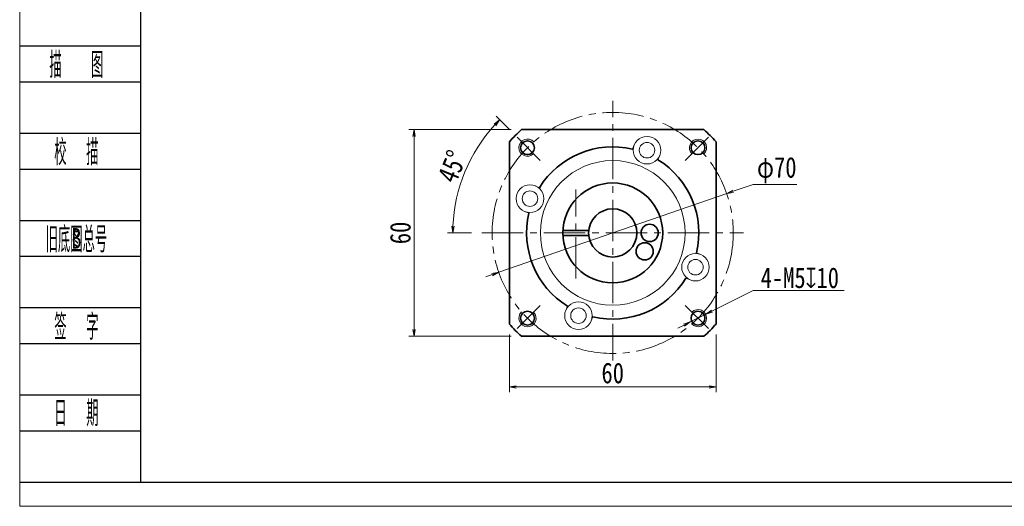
# Model space of a CAD drawing. Header units: millimetres. Extents: x -15 to 590, y -8 to 408.
# Tile 1 of 6: x -12 to 274, y -8 to 133. Entities that reach past the tile are written whole.
import ezdxf
from ezdxf.enums import TextEntityAlignment as Align

# ---------------------------------------------------------------- set-up
doc = ezdxf.new("R2010")
doc.units = ezdxf.units.MM
doc.linetypes.add('点画线', pattern=[18, 12, -2, 2, -2])
doc.layers.add('2细线层', color=4, linetype='Continuous')
doc.layers.add('6文字层', color=3, linetype='Continuous')
for name, color, linetype, lineweight in [('EB0_1', 7, 'Continuous', 35), ('中心线层', 1, '点画线', 18), ('图框_外框线', 7, 'Continuous', 18), ('尺寸线层', 3, 'Continuous', 18), ('粗实线层', 7, 'Continuous', 35), ('细实线层', 7, 'Continuous', 18)]:
    doc.layers.add(name, color=color, linetype=linetype, lineweight=lineweight)
doc.styles.add('PC_TEXTSTYLE', font='ISOCP.SHX', dxfattribs={"width": 0.707, "bigfont": 'GBCBIG.SHX'})
doc.styles.get("Standard").update_dxf_attribs({"font": 'SimSun.ttf'})
doc.styles.add('宋体', font='SimSun.ttf', dxfattribs={"width": 0.8})
doc.dimstyles.new('A水平标注$0', dxfattribs={"dimtxt": 3.5, "dimasz": 2, "dimexe": 1.5, "dimexo": 3, "dimgap": 1.1, "dimtad": 1, "dimtoh": 1, "dimdec": 4, "dimdsep": 46, "dimtxsty": '宋体', "dimblk": 'OPEN', "dimcen": 3, "dimclrd": 3, "dimclre": 3, "dimclrt": 6, "dimadec": 0, "dimazin": 0, "dimtm": 1e-09, "dimtfac": 1, "dimtdec": 4, "dimtix": 1, "dimtmove": 0, "dimatfit": 3, "dimldrblk": 'OPEN', "dimfxl": 0, "dimlwd": 13, "dimlwe": 13, "dimarcsym": 0})
doc.dimstyles.new('D直径标注φ25', dxfattribs={"dimtxt": 3.5, "dimasz": 2, "dimexe": 1, "dimexo": 3, "dimtad": 1, "dimtoh": 1, "dimdec": 1, "dimdsep": 46, "dimtxsty": '宋体', "dimblk": 'OPEN', "dimcen": 3, "dimclrd": 3, "dimclre": 3, "dimclrt": 130, "dimadec": 0, "dimazin": 0, "dimtm": 1e-09, "dimtfac": 1, "dimtdec": 1, "dimtmove": 0, "dimatfit": 0, "dimldrblk": 'OPEN', "dimfxl": 0, "dimlwd": 13, "dimlwe": 13, "dimarcsym": 0})
doc.dimstyles.new('螺孔(M8-7H)', dxfattribs={"dimtxt": 3.5, "dimasz": 2, "dimexe": 1.25, "dimexo": 3, "dimtad": 1, "dimtoh": 1, "dimdec": 4, "dimdsep": 46, "dimtxsty": '宋体', "dimblk": 'OPEN', "dimcen": 3, "dimclrd": 3, "dimclre": 3, "dimclrt": 2, "dimadec": 0, "dimazin": 0, "dimtm": 1e-09, "dimtfac": 1, "dimtdec": 4, "dimtmove": 0, "dimatfit": 3, "dimldrblk": 'OPEN', "dimfxl": 0, "dimlwd": 9, "dimlwe": 9, "dimarcsym": 0})

# ---------------------------------------------------------------- blocks, each defined once
blk = doc.blocks.new('_Open')
at = {"color": 0, "linetype": 'ByBlock', "lineweight": -2}
for p, q in [((-1, 0.17), (0, 0)), ((-1, -0.17), (0, 0)), ((0, 0), (-1, 0))]:
    blk.add_line(p, q, dxfattribs=at)
blk = doc.blocks.new('*D11')
at = {"layer": 'Defpoints', "color": 0, "transparency": 16777216}
for p in [(133.53, 100.89), (102.35, 40.89), (133.53, 40.89)]:
    blk.add_point(p, dxfattribs=at)
at = {"layer": '尺寸线层', "color": 3, "lineweight": 13, "transparency": 16777216}
for p, q in [((130.53, 100.89), (100.85, 100.89)), ((102.35, 98.89), (102.35, 42.89)), ((130.53, 40.89), (100.85, 40.89))]:
    blk.add_line(p, q, dxfattribs=at)
at = {"layer": '尺寸线层', "color": 3, "lineweight": 13, "transparency": 16777216, "xscale": 2, "yscale": 2, "zscale": 2}
for p, rotation in [((102.35, 100.89), 90), ((102.35, 40.89), 270)]:
    blk.add_blockref('_Open', p, dxfattribs=dict(at, rotation=rotation))
at = {"layer": '尺寸线层', "color": 6, "transparency": 16777216, "insert": (98.35, 70.89), "char_height": 6, "attachment_point": 5, "rotation": 90, "style": '宋体', "bg_fill": 3, "box_fill_scale": 1.1, "bg_fill_color": 256, "bg_fill_true_color": 13158600, "bg_fill_transparency": 0}
blk.add_mtext('60', dxfattribs=at)
blk = doc.blocks.new('*D12')
at = {"layer": 'Defpoints', "color": 0, "transparency": 16777216}
for p in [(132.21, 98.67), (119.79, 94.1), (138.95, 91.93), (121.99, 70.89), (197.99, 70.89)]:
    blk.add_point(p, dxfattribs=at)
at = {"layer": '尺寸线层', "color": 3, "lineweight": 13, "transparency": 16777216}
for p, q in [((130.09, 100.79), (126.11, 104.77)), ((118.99, 70.89), (112.07, 70.89))]:
    blk.add_line(p, q, dxfattribs=at)
blk.add_arc((159.99, 70.89), 46.42, 137.4688, 177.5312, dxfattribs=at)
at = {"layer": '尺寸线层', "color": 3, "lineweight": 13, "transparency": 16777216, "xscale": 2, "yscale": 2, "zscale": 2}
for p, rotation in [((127.17, 103.71), 46.23442076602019), ((113.57, 70.89), 268.765579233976)]:
    blk.add_blockref('_Open', p, dxfattribs=dict(at, rotation=rotation))
at = {"layer": '尺寸线层', "color": 6, "transparency": 16777216, "insert": (113.41, 90.18), "char_height": 6, "attachment_point": 5, "rotation": 67.5, "style": '宋体', "bg_fill": 3, "box_fill_scale": 1.1, "bg_fill_color": 256, "bg_fill_true_color": 13158600, "bg_fill_transparency": 0}
blk.add_mtext('45°', dxfattribs=at)
blk = doc.blocks.new('*D13')
at = {"layer": 'Defpoints', "color": 0, "transparency": 16777216}
for p in [(193.07, 82.33), (126.91, 59.45)]:
    blk.add_point(p, dxfattribs=at)
at = {"layer": '尺寸线层', "color": 3, "lineweight": 13, "transparency": 16777216}
for p, q in [((194.96, 82.99), (200.74, 84.99)), ((200.74, 84.99), (213.46, 84.99)), ((126.91, 59.45), (193.07, 82.33)), ((125.02, 58.79), (123.13, 58.14))]:
    blk.add_line(p, q, dxfattribs=at)
at = {"layer": '尺寸线层', "color": 3, "lineweight": 13, "transparency": 16777216, "xscale": 2, "yscale": 2, "zscale": 2}
for p, rotation in [((193.07, 82.33), 199.085316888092), ((126.91, 59.45), 19.08531688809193)]:
    blk.add_blockref('_Open', p, dxfattribs=dict(at, rotation=rotation))
at = {"layer": '尺寸线层', "color": 130, "transparency": 16777216, "insert": (207.6, 89.12), "char_height": 6, "attachment_point": 5, "style": '宋体'}
blk.add_mtext('φ70', dxfattribs=at)
blk = doc.blocks.new('*D31')
at = {"layer": 'Defpoints', "color": 0, "transparency": 16777216}
for p in [(129.99, 44.43), (189.99, 44.43), (189.99, 26.18)]:
    blk.add_point(p, dxfattribs=at)
at = {"layer": '尺寸线层', "color": 3, "lineweight": 13, "transparency": 16777216}
for p, q in [((129.99, 41.43), (129.99, 24.68)), ((189.99, 41.43), (189.99, 24.68)), ((131.99, 26.18), (187.99, 26.18))]:
    blk.add_line(p, q, dxfattribs=at)
at = {"layer": '尺寸线层', "color": 3, "lineweight": 13, "transparency": 16777216, "xscale": 2, "yscale": 2, "zscale": 2, "rotation": 180}
blk.add_blockref('_Open', (129.99, 26.18), dxfattribs=at)
at = {"layer": '尺寸线层', "color": 3, "lineweight": 13, "transparency": 16777216, "xscale": 2, "yscale": 2, "zscale": 2}
blk.add_blockref('_Open', (189.99, 26.18), dxfattribs=at)
at = {"layer": '尺寸线层', "color": 6, "transparency": 16777216, "insert": (159.99, 30.18), "char_height": 6, "attachment_point": 5, "style": '宋体', "bg_fill": 3, "box_fill_scale": 1.1, "bg_fill_color": 256, "bg_fill_true_color": 13158600, "bg_fill_transparency": 0}
blk.add_mtext('60', dxfattribs=at)
blk = doc.blocks.new('*D34')
at = {"color": 3, "lineweight": 9, "transparency": 16777216}
for p, q in [((200.79, 54.16), (188.76, 48.15)), ((227.18, 54.16), (200.79, 54.16)), ((182.5, 45.03), (186.98, 47.26)), ((180.71, 44.13), (178.92, 43.24))]:
    blk.add_line(p, q, dxfattribs=at)
at = {"layer": 'Defpoints', "color": 0, "transparency": 16777216}
for p in [(186.98, 47.26), (182.5, 45.03)]:
    blk.add_point(p, dxfattribs=at)
at = {"color": 3, "lineweight": 9, "transparency": 16777216, "xscale": 2, "yscale": 2, "zscale": 2}
for p, rotation in [((186.98, 47.26), 206.5285676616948), ((182.5, 45.03), 26.52856766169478)]:
    blk.add_blockref('_Open', p, dxfattribs=dict(at, rotation=rotation))
at = {"color": 2, "transparency": 16777216, "insert": (214.3, 57.84), "char_height": 3.5, "attachment_point": 5, "style": '宋体'}
blk.add_mtext('{\\H1.71429x;4-M5\\fAMGDT|b0|i0|c0|p2;x\\fSimSun|b0|i0|c134|p2;10}', dxfattribs=at)

msp = doc.modelspace()

# ---------------------------------------------------------------- linework, layer by layer
at = {"layer": '2细线层'}
for p, q in [((-11.95447, 125.21503), (22.93969, 125.21503)), ((-11.95447, 114.78178), (22.93969, 114.78178)), ((-11.95447, 99.87714), (22.93969, 99.87714)), ((-11.95447, 89.44389), (22.93969, 89.44389)), ((-11.95447, 74.53925), (22.93969, 74.53925)), ((-11.95447, 64.106), (22.93969, 64.106)), ((-11.95447, 49.20136), (22.93969, 49.20136)), ((-11.95447, 38.76811), (22.93969, 38.76811)), ((-11.95447, 23.86347), (22.93969, 23.86347)), ((-11.95447, 13.43022), (22.93969, 13.43022)), ((-11.95447, -1.47442), (22.93969, -1.47442))]:
    msp.add_line(p, q, dxfattribs=at)
at = {"layer": 'EB0_1', "linetype": 'Continuous', "lineweight": 35}
for p, q in [((186.44706, 100.89047), (133.53203, 100.89047)), ((129.98955, 97.34798), (129.98955, 44.43296)), ((189.98955, 44.43296), (189.98955, 97.34798)), ((133.53203, 40.89047), (186.44706, 40.89047))]:
    msp.add_line(p, q, dxfattribs=at)
at = {"layer": 'EB0_1'}
for p, q in [((145.50896, 71.64047), (153.02984, 71.64047)), ((145.50896, 70.14047), (153.02984, 70.14047))]:
    msp.add_line(p, q, dxfattribs=at)
for centre, radius in [((159.98955, 70.89047), 14.5), ((159.98955, 70.89047), 7), ((170.7097, 70.89047), 2.5), ((169.27347, 65.53039), 2.5)]:
    msp.add_circle(centre, radius, dxfattribs=at)
for radius, start, end in [(40, 131.4096221, 138.5903779), (40, 41.4096221, 48.5903779), (25, 76.7068962, 148.2931038), (25, 346.7068962, 58.2931038), (25, 166.7068962, 238.2931038), (25, 256.7068962, 328.2931038), (40, 221.4096221, 228.5903779), (40, 311.4096221, 318.5903779)]:
    msp.add_arc((159.98955, 70.89047), radius, start, end, dxfattribs=at)
at = {"layer": '中心线层'}
for p, q in [((159.98955, 32.49047), (159.98955, 109.29047)), ((149.2694, 57.64047), (149.2694, 83.46047)), ((121.98955, 70.89047), (197.98955, 70.89047))]:
    msp.add_line(p, q, dxfattribs=at)
at = {"layer": '中心线层', "linetype": '点画线', "lineweight": 18}
for p, q in [((138.94967, 91.93035), (132.21282, 98.66719)), ((181.02943, 91.93035), (187.76627, 98.66719)), ((138.94967, 49.85059), (132.21282, 43.11374)), ((181.02943, 49.85059), (187.76627, 43.11374))]:
    msp.add_line(p, q, dxfattribs=at)
msp.add_circle((159.98955, 70.89047), 35, dxfattribs=at)
at = {"layer": '图框_外框线', "color": 3}
msp.add_lwpolyline([(-12.15325, -8.49301), (577.4082, -8.49301), (577.4082, 408.41115), (-12.15325, 408.41115)], close=True, dxfattribs=at)
at = {"layer": '图框_外框线', "color": 3, "lineweight": 25}
msp.add_lwpolyline([(22.93969, -1.47442), (570.38961, -1.47442), (570.38961, 401.39257), (22.93969, 401.39257)], close=True, dxfattribs=at)
at = {"layer": '粗实线层'}
for centre in [(135.24081, 95.63921), (184.73829, 95.63921), (135.24081, 46.14173), (184.73829, 46.14173)]:
    msp.add_circle(centre, 2, dxfattribs=at)
at = {"layer": '粗实线层', "lineweight": 18}
for centre, start, end in [((135.24081, 95.63921), 42.9532869, 315), ((184.73829, 95.63921), 312.9532869, 225), ((184.73829, 46.14173), 222.9532869, 135), ((135.24081, 46.14173), 132.9532869, 45)]:
    msp.add_arc(centre, 2.5, start, end, dxfattribs=at)
at = {"layer": '细实线层'}
for p, q in [((166.2438, 96.44207), (165.73786, 95.22063)), ((173.63483, 93.3806), (173.1289, 92.15917)), ((137.49942, 84.53576), (138.72085, 84.02982)), ((134.43795, 77.14472), (135.65938, 76.63878)), ((185.54115, 64.63622), (184.31971, 65.14215)), ((182.47968, 57.24518), (181.25824, 57.75112)), ((146.34426, 48.40034), (146.8502, 49.62177)), ((153.7353, 45.33887), (154.24123, 46.56031))]:
    msp.add_line(p, q, dxfattribs=at)
for centre, radius in [((169.93932, 94.91134), 4), ((169.93932, 94.91134), 2.25), ((159.98955, 70.89047), 21), ((135.96868, 80.84024), 4), ((135.96868, 80.84024), 2.25), ((184.01042, 60.9407), 4), ((184.01042, 60.9407), 2.25), ((150.03978, 46.8696), 4), ((150.03978, 46.8696), 2.25)]:
    msp.add_circle(centre, radius, dxfattribs=at)

# ---------------------------------------------------------------- texts
at = {"layer": '6文字层', "color": 3, "style": 'PC_TEXTSTYLE'}
for s, width, p in [('描   图', 0.6667, (4.30889, 119.9984)), ('校  描', 0.667, (4.30889, 94.66051)), ('旧底图总号', 0.667, (4.30889, 69.32262)), ('签  字', 0.667, (4.30889, 43.98473)), ('日  期', 0.667, (4.31818, 18.7956))]:
    msp.add_text(s, height=7.452321, dxfattribs=dict(at, width=width)).set_placement(p, align=Align.MIDDLE)
at = {"layer": '6文字层', "width": 0.707}
msp.add_text('B', height=5.96186, dxfattribs=at).set_placement((4.30889, 69.32262), align=Align.MIDDLE)

# ---------------------------------------------------------------- next in the draw order: dimensions: what is measured, and where the dimension line sits
at = {"layer": '尺寸线层'}
dim = msp.add_linear_dim(base=(102.34676, 40.89047), p1=(133.53203, 100.89047), p2=(133.53203, 40.89047), angle=270, dimstyle='A水平标注$0', override={"dimtxt": 6, "dimgap": 1, "dimblk": 'Open', "dimtfill": 1, "dimtfillclr": 256}, dxfattribs=at)
dim.commit()
dim.dimension.update_dxf_attribs({"geometry": '*D11', "text_midpoint": (102.34676, 70.89047), "dimtype": 160})

# ---------------------------------------------------------------- next in the draw order: dimensions: what is measured, and where the dimension line sits
dim = msp.add_angular_dim_2l(base=(119.78977, 94.09982), line1=((138.94967, 91.93035), (132.21282, 98.66719)), line2=((121.98955, 70.89047), (197.98955, 70.89047)), dimstyle='A水平标注$0', override={"dimtxt": 6, "dimgap": 1, "dimblk": 'Open', "dimtfill": 1, "dimtfillclr": 256}, dxfattribs=at)
dim.commit()
dim.dimension.update_dxf_attribs({"geometry": '*D12', "text_midpoint": (113.40874, 90.18487)})
dim = msp.add_linear_dim(base=(189.98955, 26.18177), p1=(129.98955, 44.43296), p2=(189.98955, 44.43296), dimstyle='A水平标注$0', override={"dimtxt": 6, "dimgap": 1, "dimblk": 'Open', "dimtfill": 1, "dimtfillclr": 256}, dxfattribs=at)
dim.commit()
dim.dimension.update_dxf_attribs({"geometry": '*D31', "text_midpoint": (159.98955, 30.18177)})

# ---------------------------------------------------------------- next in the draw order: dimensions: what is measured, and where the dimension line sits
dim = msp.add_diameter_dim_2p(p1=(182.50151, 45.02512), p2=(186.97506, 47.25834), text='{\\H1.71429x;4-M<>\\fAMGDT|b0|i0|c0|p2;x\\fSimSun|b0|i0|c134|p2;10}', dimstyle='螺孔(M8-7H)', override={"dimgap": 0.625, "dimtad": 1, "dimtih": 0, "dimtoh": 1, "dimdec": 4, "dimlfac": 1, "dimpost": '<>', "dimcen": 0, "dimse1": 0, "dimse2": 0, "dimsd1": 0, "dimsd2": 0, "dimtix": 0, "dimtofl": 1, "dimatfit": 3, "dimtvp": 0.1, "dimtfill": 0})
dim.commit()
dim.dimension.update_dxf_attribs({"geometry": '*D34', "text_midpoint": (214.29563, 54.1551), "dimtype": 163})
dim = msp.add_diameter_dim_2p(p1=(126.9134, 59.44632), p2=(193.06569, 82.33462), dimstyle='D直径标注φ25', override={"dimtxt": 6, "dimgap": 1, "dimpost": 'φ<>', "dimtfill": 0}, dxfattribs=at)
dim.commit()
dim.dimension.update_dxf_attribs({"geometry": '*D13', "text_midpoint": (207.60191, 84.99081), "dimtype": 163})

doc.saveas('drawing.dxf')
